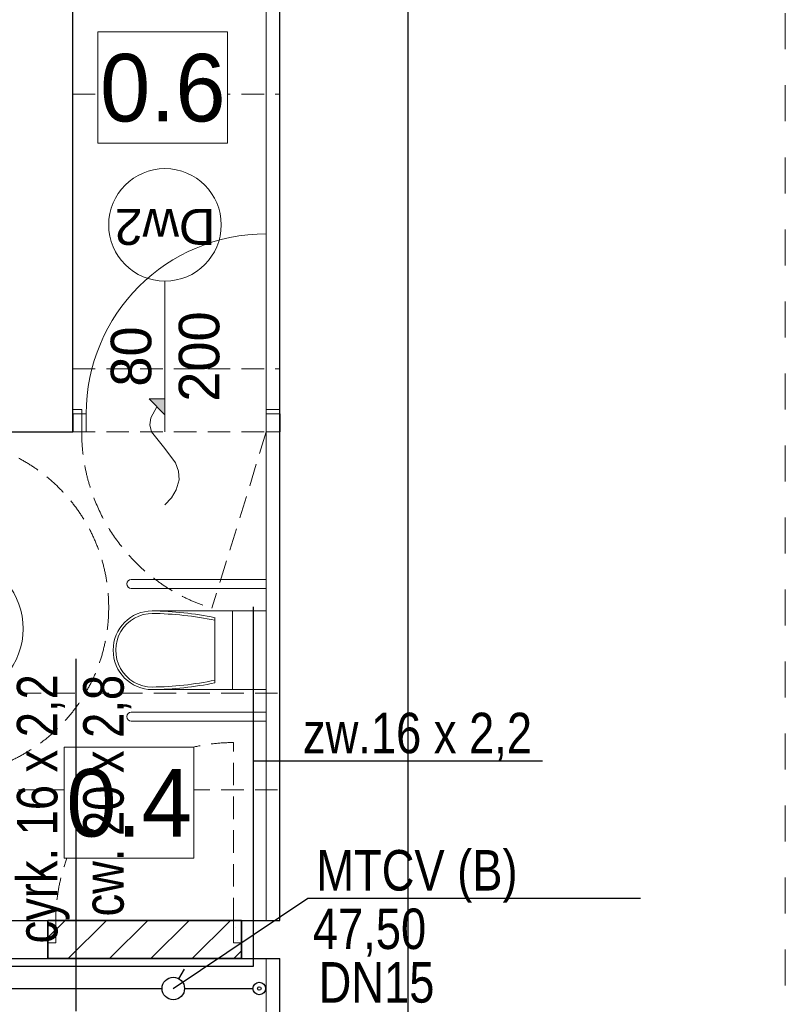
# Model space of a CAD drawing. Extents: x -438200 to -357500, y 15000 to 163871.
# Tile 27 of 148: x -416420 to -413019, y 25930 to 30304. Entities that reach past the tile are written whole.
import ezdxf
from ezdxf.lldxf.tags import DXFTag

# ---------------------------------------------------------------- set-up
doc = ezdxf.new("R2010")
doc.units = 0
doc.header["$MEASUREMENT"] = 0
doc.set_wipeout_variables(frame=1)
doc.linetypes.add('Krawędzie ukryte', pattern=[150, 100, -50])
doc.linetypes.add('Przerywana', pattern=[320, 160, -160])
for name, color, linetype in [('#podkład', 252, 'Continuous'), ('A-Okna', 252, 'Continuous'), ('Arch zmurowania', 252, 'Continuous'), ('Arch ściany działowe', 252, 'Continuous'), ('Drzwi ArchiCAD', 252, 'Continuous'), ('IS_Text_Armatury_Wodociag', 7, 'Continuous')]:
    doc.layers.add(name, color=color, linetype=linetype)
for name, color, linetype, lineweight in [('A-Okna_Nr_Pióra__9', 252, 'Continuous', 13), ('Arch opisy okien_Nr_Pióra__9', 252, 'Continuous', 13), ('Arch opisy_Nr_Pióra__21', 252, 'Continuous', 9), ('Arch wyburzenia_Nr_Pióra__2', 252, 'Continuous', 13), ('Arch wyposarzenie_Nr_Pióra__2', 252, 'Continuous', 13), ('Arch wyposazenie_Nr_Pióra__21', 252, 'Continuous', 9), ('Arch zmurowania_Nr_Pióra__21', 252, 'Continuous', 9), ('Arch zmurowania_Nr_Pióra__27', 252, 'Continuous', 35), ('Arch ściany działowe_Nr_Pióra__27', 252, 'Continuous', 35), ('Arch ściany zewnętrzne_Nr_Pióra__21', 252, 'Continuous', 9), ('Drzwi ArchiCAD_Nr_Pióra__21', 252, 'Continuous', 9), ('Drzwi ArchiCAD_Nr_Pióra__27', 252, 'Continuous', 35), ('INWENT OPISY_Nr_Pióra__21', 252, 'Continuous', 9), ('INWENT OPISY_Nr_Pióra__9', 252, 'Continuous', 13), ('INWENT.ŚCIANY_Nr_Pióra__1', 252, 'Continuous', 25), ('INWENT.ŚCIANY_Nr_Pióra__2', 252, 'Continuous', 13), ('INWENT.ŚCIANY_Nr_Pióra__21', 252, 'Continuous', 9), ('Istniejące stropy_Nr_Pióra__5', 252, 'Continuous', 13)]:
    doc.layers.add(name, color=color, linetype=linetype, lineweight=lineweight)
for name, color, linetype, true_color in [('IS_Armatura_Wodociag', 7, 'SOLID', 0x000000), ('IS_Cyrkulacja', 7, 'DASHWAVE', 0x800080), ('IS_Opisy_działek_Wodociag', 7, 'SOLID', 0x000000), ('IS_Zimna_woda', 5, 'SOLID', 0x0000ff)]:
    doc.layers.add(name, color=color, linetype=linetype, true_color=true_color)
doc.styles.add('GENERATED_STYLE_10', font='arial.ttf')
doc.styles.add('GENERATED_STYLE_3', font='txt')
doc.styles.add('GENERATED_STYLE_6', font='txt')
doc.styles.get("Standard").update_dxf_attribs({"font": 'arial.ttf', "width": 0.8, "bigfont": 'BIGFONT.SHX'})
doc.linetypes.add('CYRKULACJ1', pattern='A,2.5,-1.5,["~",Standard,S=1,R=0,X=-0.5,Y=-0.4],-1.5', length=5.5)
tags = doc.linetypes.add('DASHWAVE', pattern='A,10,-5,-20,[138,IS_LineDef.shx,S=2,R=0,X=-20,Y=0],-5', length=40).pattern_tags.tags
tags[16:17] = [DXFTag(74, 4), DXFTag(75, 0), DXFTag(340, '0'), DXFTag(46, 0.0), DXFTag(50, 0.0), DXFTag(44, 0.0), DXFTag(45, 0.0)]
tags[6:7] = [DXFTag(74, 4), DXFTag(75, 0), DXFTag(340, '0'), DXFTag(46, 0.0), DXFTag(50, 0.0), DXFTag(44, 0.0), DXFTag(45, 0.0)]
tags[4:5] = [DXFTag(74, 4), DXFTag(75, 0), DXFTag(340, '0'), DXFTag(46, 0.0), DXFTag(50, 0.0), DXFTag(44, 0.0), DXFTag(45, 0.0)]
tags = doc.linetypes.add('SOLID', pattern=[10, 10, 0]).pattern_tags.tags
tags[6:7] = [DXFTag(74, 4), DXFTag(75, 0), DXFTag(340, '0'), DXFTag(46, 0.0), DXFTag(50, 0.0), DXFTag(44, 0.0), DXFTag(45, 0.0)]
tags[4:5] = [DXFTag(74, 4), DXFTag(75, 0), DXFTag(340, '0'), DXFTag(46, 0.0), DXFTag(50, 0.0), DXFTag(44, 0.0), DXFTag(45, 0.0)]
pattern_1 = [(45, (0, 200), (-63.63961, 63.63961), [0, -60, 0, -90]), (110, (200, 200), (84.572336, 30.781813), [0, -44, 0, -76])]

# ---------------------------------------------------------------- blocks, each defined once
blk = doc.blocks.new('Ściana_3', base_point=(-415434.9, 26132.6))
at = {"layer": 'Arch zmurowania_Nr_Pióra__21', "linetype": 'Continuous'}
h = blk.add_hatch(dxfattribs=at)
h.set_pattern_fill('Common_Brick', color=256, style=0, pattern_type=2)
h.set_pattern_definition([(45, (0, 0), (-91.92388, 91.92388), [])])
h.paths.add_polyline_path([(-415434.9, 26302.6), (-416294.9, 26302.6), (-416294.9, 26132.6), (-415434.9, 26132.6)], flags=0)
at = {"layer": 'Arch zmurowania_Nr_Pióra__27', "linetype": 'Continuous'}
for p, q in [((-415434.9, 26302.6), (-416294.9, 26302.6)), ((-416294.9, 26302.6), (-416294.9, 26132.6)), ((-415434.9, 26132.6), (-415434.9, 26302.6)), ((-416294.9, 26132.6), (-415434.9, 26132.6))]:
    blk.add_line(p, q, dxfattribs=at)
blk = doc.blocks.new('D1 Drzwi proste 14_3')
at = {"layer": 'Drzwi ArchiCAD_Nr_Pióra__21', "linetype": 'Continuous'}
for p, q in [((400, 0), (400, 800)), ((-400, 0), (-460, 0)), ((-460, 0), (-460, -80)), ((-400, -80), (-400, 0)), ((460, 0), (400, 0)), ((400, 0), (400, -80)), ((460, -80), (460, 0)), ((-460, -80), (-400, -80)), ((400, -80), (460, -80))]:
    blk.add_line(p, q, dxfattribs=at)
blk.add_arc((400, 0), 800, 90, 180, dxfattribs=at)
at = {"layer": 'Drzwi ArchiCAD_Nr_Pióra__27', "linetype": 'Continuous'}
for p, q in [((-460, 0), (-460, -80)), ((460, 0), (460, -80))]:
    blk.add_line(p, q, dxfattribs=at)
blk = doc.blocks.new('Ściana_5', base_point=(-415264.9, 28552.6))
at = {"layer": 'Arch ściany działowe_Nr_Pióra__27', "linetype": 'Continuous'}
for p, q in [((-416184.9, 28552.6), (-416184.9, 28472.6)), ((-415264.9, 28552.6), (-415264.9, 28472.6))]:
    blk.add_line(p, q, dxfattribs=at)
at = {"layer": 'Drzwi ArchiCAD', "color": 8, "linetype": 'Continuous', "lineweight": 13, "true_color": 0x7f7f7f, "zscale": 1000}
blk.add_blockref('D1 Drzwi proste 14_3', (-415724.9, 28552.6), dxfattribs=at)
blk = doc.blocks.new('Krzywa_3', base_point=(-415774.9, 28148.7))
at = {"layer": 'A-Okna_Nr_Pióra__9', "linetype": 'Continuous'}
blk.add_hatch(color=256, dxfattribs=at).paths.add_polyline_path([(-415774.9, 28619.3), (-415775.4, 28548.6), (-415845.7, 28619.7)], flags=0)
for p, q in [((-415774.9, 28619.3), (-415845.7, 28619.7)), ((-415775.4, 28548.6), (-415845.7, 28619.7)), ((-415774.9, 28619.3), (-415775.4, 28548.6))]:
    blk.add_line(p, q, dxfattribs=at)
at = {"layer": 'A-Okna_Nr_Pióra__9', "linetype": 'Continuous', "flags": 128}
blk.add_lwpolyline([(-415774.9, 28148.7), (-415745.8, 28179.8), (-415724.5, 28214.9), (-415712.3, 28259.6), (-415714.9, 28298.3), (-415727.8, 28334.8), (-415774.9, 28399.3), (-415834.6, 28472.6), (-415841.7, 28504.6), (-415837.7, 28534.5), (-415810.5, 28584.1)], dxfattribs=at)
blk = doc.blocks.new('parter')
at = {"layer": 'Arch wyburzenia_Nr_Pióra__2', "linetype": 'Continuous'}
h = blk.add_hatch(dxfattribs=at)
h.set_pattern_fill('Cut_Stone', color=252, style=0, pattern_type=2)
h.set_pattern_definition(pattern_1)
h.paths.add_polyline_path([(-416294.9, 26202.6), (-416259.9, 26202.6), (-416259.9, 26302.6), (-416294.9, 26302.6)], flags=0)
h = blk.add_hatch(dxfattribs=at)
h.set_pattern_fill('Cut_Stone', color=252, style=0, pattern_type=2)
h.set_pattern_definition(pattern_1)
h.paths.add_polyline_path([(-415469.9, 26302.6), (-415469.9, 26202.6), (-415434.9, 26202.6), (-415434.9, 26302.6)], flags=0)
at = {"layer": 'Arch opisy okien_Nr_Pióra__9', "color": 252, "linetype": 'Continuous'}
blk.add_circle((-415774.9, 29392.6), 250, dxfattribs=at)
at = {"layer": 'Arch opisy_Nr_Pióra__21', "color": 252, "linetype": 'Krawędzie ukryte'}
blk.add_circle((-416774.9, 27692.6), 750, dxfattribs=at)
at = {"layer": 'Arch wyposarzenie_Nr_Pióra__2', "color": 252, "linetype": 'Continuous'}
blk.add_ellipse((-416730, 27598.7), major_axis=(-325.1, 0), ratio=0.999933, start_param=0.223268, end_param=4.335653, dxfattribs=at)
at = {"layer": 'Arch wyposazenie_Nr_Pióra__21', "color": 252, "linetype": 'Continuous'}
for p, q in [((-415324.9, 27817.6), (-415924.9, 27817.6)), ((-415324.9, 27777.6), (-415924.9, 27777.6)), ((-415831.1, 27677.6), (-415474.9, 27677.6)), ((-415552.7, 27357.8), (-415552.7, 27647.4)), ((-415474.9, 27677.6), (-415474.9, 27327.6)), ((-415474.9, 27677.6), (-415324.9, 27677.6)), ((-415831.1, 27327.6), (-415474.9, 27327.6)), ((-415474.9, 27327.6), (-415324.9, 27327.6)), ((-415324.9, 27227.6), (-415924.9, 27227.6)), ((-415324.9, 27187.6), (-415924.9, 27187.6))]:
    blk.add_line(p, q, dxfattribs=at)
for centre in [(-415924.9, 27797.6), (-415924.9, 27207.6)]:
    blk.add_arc(centre, 20, 90, 270, dxfattribs=at)
for centre, major_axis, start_param, end_param in [((-415831.1, 27502.6), (0, -175), 3.141593, 6.283185), ((-415831.1, 27502.6), (0, -163.6), 3.126427, 6.283185), ((-415851.1, 26176.4), (0, -1489.9), 2.938667, 3.128195), ((-415851.1, 26176.4), (0, -1501.3), 2.940225, 3.128195), ((-415851.1, 28828.8), (0, -1489.9), 0.013398, 0.202926), ((-415851.1, 28828.8), (0, -1501.3), 0.013398, 0.201367)]:
    blk.add_ellipse(centre, major_axis=major_axis, ratio=0.99359, start_param=start_param, end_param=end_param, dxfattribs=at)
at = {"layer": 'Arch ściany zewnętrzne_Nr_Pióra__21', "color": 252, "linetype": 'Continuous'}
blk.add_line((-415324.9, 27327.6), (-415324.9, 27677.6), dxfattribs=at)
at = {"layer": 'INWENT OPISY_Nr_Pióra__21', "color": 252, "linetype": 'Przerywana'}
blk.add_line((-413019.4, 15452.6), (-413019.4, 42373.7), dxfattribs=at)
at = {"layer": 'INWENT OPISY_Nr_Pióra__9', "color": 252, "linetype": 'Continuous'}
blk.add_line((-415774.9, 29142.6), (-415774.9, 28472.6), dxfattribs=at)
at = {"layer": 'INWENT.ŚCIANY_Nr_Pióra__1', "color": 252, "linetype": 'Continuous'}
for p, q in [((-414694.9, 23142.6), (-414694.9, 36932.6)), ((-416184.9, 28472.6), (-416184.9, 32032.6)), ((-415264.9, 26302.6), (-415264.9, 32032.6)), ((-416574.9, 28472.6), (-416184.9, 28472.6)), ((-416864.9, 26302.6), (-416294.9, 26302.6)), ((-416294.9, 26132.6), (-416294.9, 26302.6)), ((-415434.9, 26132.6), (-415434.9, 26302.6)), ((-415434.9, 26302.6), (-415264.9, 26302.6)), ((-416864.9, 26132.6), (-416294.9, 26132.6)), ((-415434.9, 26132.6), (-415264.9, 26132.6)), ((-415264.9, 24282.6), (-415264.9, 26132.6))]:
    blk.add_line(p, q, dxfattribs=at)
at = {"layer": 'INWENT.ŚCIANY_Nr_Pióra__2', "color": 252, "linetype": 'Krawędzie ukryte'}
for p, q in [((-416144.9, 28572.6), (-416184.9, 28572.6)), ((-416144.9, 28472.6), (-416144.9, 28572.6)), ((-415324.9, 28472.6), (-415324.9, 28572.6)), ((-415324.9, 28572.6), (-415264.9, 28572.6)), ((-416184.9, 28472.6), (-416144.9, 28472.6)), ((-415324.9, 28472.6), (-415566.6, 27689)), ((-415264.9, 28472.6), (-415324.9, 28472.6)), ((-415469.9, 26302.6), (-415469.9, 27092.6)), ((-416294.9, 26302.6), (-416259.9, 26302.6)), ((-416259.9, 26302.6), (-416259.9, 26202.6)), ((-415434.9, 26302.6), (-415469.9, 26302.6)), ((-415469.9, 26302.6), (-415469.9, 26202.6)), ((-416259.9, 26202.6), (-416294.9, 26202.6)), ((-415469.9, 26202.6), (-415434.9, 26202.6))]:
    blk.add_line(p, q, dxfattribs=at)
for centre, radius, start, end in [((-415324.9, 28472.6), 820, 180, 252.8604), ((-415469.9, 26302.6), 790, 90, 180)]:
    blk.add_arc(centre, radius, start, end, dxfattribs=at)
at = {"layer": 'INWENT.ŚCIANY_Nr_Pióra__21', "color": 252, "linetype": 'Continuous'}
for p, q in [((-415324.9, 26302.6), (-415324.9, 31566.3)), ((-415324.9, 24282.6), (-415324.9, 26132.6))]:
    blk.add_line(p, q, dxfattribs=at)
at = {"layer": 'Istniejące stropy_Nr_Pióra__5', "color": 252, "linetype": 'Krawędzie ukryte'}
for p, q in [((-416184.9, 29972.6), (-415264.9, 29972.6)), ((-416184.9, 28752.6), (-415264.9, 28752.6)), ((-416184.9, 28472.6), (-415264.9, 28472.6)), ((-418824.9, 27312.6), (-415264.9, 27312.6)), ((-418824.9, 26882.6), (-415264.9, 26882.6))]:
    blk.add_line(p, q, dxfattribs=at)
at = {"layer": 'A-Okna', "color": 252, "linetype": 'Continuous', "lineweight": 13}
blk.add_blockref('Krzywa_3', (-415774.9, 28148.7), dxfattribs=at)
at = {"layer": 'Arch zmurowania', "color": 252}
blk.add_blockref('Ściana_3', (-415434.9, 26132.6), dxfattribs=at)
at = {"layer": 'Arch ściany działowe', "color": 252}
blk.add_blockref('Ściana_5', (-415264.9, 28552.6), dxfattribs=at)
at = {"layer": 'Arch opisy okien_Nr_Pióra__9', "color": 252, "linetype": 'Continuous', "insert": (-415774.9, 29303.5), "char_height": 160, "attachment_point": 2, "rotation": 180, "style": 'GENERATED_STYLE_10'}
blk.add_mtext('{Dw2}', dxfattribs=at)
at = {"layer": 'INWENT OPISY_Nr_Pióra__9', "color": 252, "linetype": 'Continuous', "insert": (-416015.8, 28807.6), "char_height": 180, "width": 1346.334, "attachment_point": 2, "rotation": 90, "line_spacing_factor": 1.007146, "style": 'GENERATED_STYLE_6'}
blk.add_mtext('{80\\P200}', dxfattribs=at)
at = {"color": 252, "linetype": 'Continuous', "ltscale": 1667462.50979679}
blk.add_wipeout([(-416072.5, 30250), (-415496.5, 30250), (-415496.5, 29755.9), (-416072.5, 29755.9)], dxfattribs=at).dxf.layer = 'INWENT OPISY_Nr_Pióra__21'
at = {"color": 252, "linetype": 'Continuous', "ltscale": 1667193.345734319}
blk.add_wipeout([(-416222.1, 27072.7), (-415646.1, 27072.7), (-415646.1, 26578.6), (-416222.1, 26578.6)], dxfattribs=at).dxf.layer = 'INWENT OPISY_Nr_Pióra__21'
at = {"layer": 'INWENT OPISY_Nr_Pióra__21', "color": 252, "linetype": 'Continuous', "flags": 128}
for points in [[(-416072.5, 30250), (-415496.5, 30250), (-415496.5, 29755.9), (-416072.5, 29755.9)], [(-416222.1, 27072.7), (-415646.1, 27072.7), (-415646.1, 26578.6), (-416222.1, 26578.6)]]:
    blk.add_lwpolyline(points, close=True, dxfattribs=at)
at = {"layer": 'INWENT OPISY_Nr_Pióra__21', "color": 252, "linetype": 'Continuous', "char_height": 300, "attachment_point": 8, "style": 'GENERATED_STYLE_3'}
for s, insert in [('{0.6 }', (-415784.5, 29847.8)), ('{0.4 }', (-415934.1, 26670.6))]:
    blk.add_mtext(s, dxfattribs=dict(at, insert=insert))

msp = doc.modelspace()

# ---------------------------------------------------------------- block references
at = {"layer": '#podkład', "color": 3, "lineweight": 50}
msp.add_blockref('parter', (0, 0), dxfattribs=at)

# ---------------------------------------------------------------- next in the draw order: linework, layer by layer
at = {"layer": 'IS_Armatura_Wodociag', "lineweight": 30, "ltscale": 10}
msp.add_line((-415712.9, 26043.1), (-415687.9, 26086.4), dxfattribs=at)
msp.add_ellipse((-415737.9, 25999.8), major_axis=(50, 0), ratio=1, dxfattribs=at)
at = {"layer": 'IS_Cyrkulacja', "color": 6, "linetype": 'CYRKULACJ1', "lineweight": 30, "ltscale": 100}
for p, q in [((-417195.5, 25999.8), (-415787.9, 25999.8)), ((-415687.9, 25999.8), (-415384, 25999.8))]:
    msp.add_line(p, q, dxfattribs=at)
for radius in [28, 8]:
    msp.add_circle((-415356, 25999.8), radius, dxfattribs=at)
at = {"layer": 'IS_Opisy_działek_Wodociag', "ltscale": 10}
for p, q in [((-416169.5, 25899.8), (-416169.5, 27464.8)), ((-415383, 27011.2), (-414868, 27011.2)), ((-415383, 27011.2), (-414098, 27011.2))]:
    msp.add_line(p, q, dxfattribs=at)
msp.add_lwpolyline([(-415737.9, 25999.8), (-415139.9, 26400.8), (-413662.1, 26400.8)], dxfattribs=at)
at = {"layer": 'IS_Zimna_woda', "color": 4, "lineweight": 30, "ltscale": 10}
for p, q in [((-415383, 27694.9), (-415383, 26097.5)), ((-415383, 26097.5), (-416685.8, 26097.5))]:
    msp.add_line(p, q, dxfattribs=at)

# ---------------------------------------------------------------- next in the draw order: texts
at = {"layer": 'IS_Opisy_działek_Wodociag', "ltscale": 10, "insert": (-415161.8, 27011.5), "char_height": 180, "attachment_point": 7}
msp.add_mtext('\\fArial|b0|i0;zw.16 x 2,2', dxfattribs=at)
at = {"layer": 'IS_Opisy_działek_Wodociag', "ltscale": 10, "char_height": 180, "attachment_point": 7, "rotation": 90}
for s, insert in [('\\fArial|b0|i0;cyrk. 16 x 2,2', (-416198.3, 26199.8)), ('\\fArial|b0|i0;cw. 20 x 2,8', (-415924.7, 26319.8))]:
    msp.add_mtext(s, dxfattribs=dict(at, insert=insert))
at = {"layer": 'IS_Opisy_działek_Wodociag', "color": 3, "lineweight": 50, "ltscale": 10, "char_height": 180}
for insert, attachment_point in [((-414798, 27032.8), 7), ((-415263, 26989.6), 1), ((-415263, 26989.6), 1), ((-414858, 26957.8), 7), ((-414858, 26957.8), 7)]:
    msp.add_mtext('\\fArial|b0|i0;', dxfattribs=dict(at, insert=insert, attachment_point=attachment_point))
at = {"layer": 'IS_Opisy_działek_Wodociag', "color": 3, "lineweight": 50, "ltscale": 10, "char_height": 180, "rotation": 90}
for insert, attachment_point in [((-416198.3, 26634.8), 7), ((-416123.3, 26574.8), 7), ((-416123.3, 26574.8), 7), ((-415924.7, 26534.8), 7), ((-415849.7, 26474.8), 7), ((-415849.7, 26474.8), 7), ((-416140.7, 26119.8), 1), ((-416140.7, 26119.8), 1), ((-415867.1, 26019.8), 1), ((-415867.1, 26019.8), 1)]:
    msp.add_mtext('\\fArial|b0|i0;', dxfattribs=dict(at, insert=insert, attachment_point=attachment_point))
at = {"layer": 'IS_Text_Armatury_Wodociag', "linetype": 'SOLID', "ltscale": 10, "char_height": 180, "attachment_point": 9}
for s, insert in [('\\fArial|b0|i0;MTCV (B)', (-414208.7, 26380.8)), ('\\fArial|b0|i0;47,50', (-414614.6, 26141.7)), ('\\fArial|b0|i0;DN15  ', (-414578, 25934.5))]:
    msp.add_mtext(s, dxfattribs=dict(at, insert=insert))

doc.saveas('drawing.dxf')
